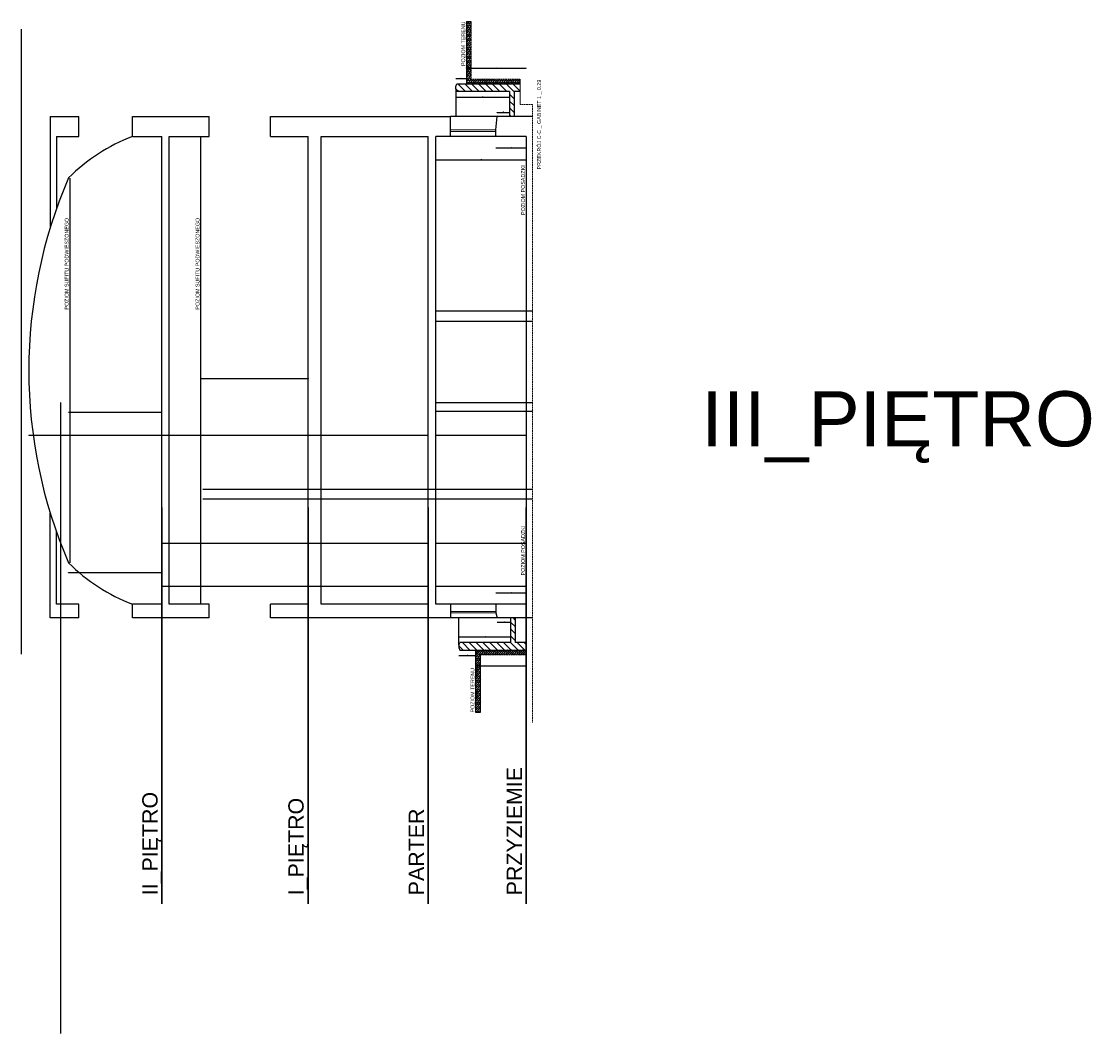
# Model space of a CAD drawing. Header units: millimetres. Extents: x 26866 to 1024070, y -428191 to 408885.
# Tile 6 of 248: x 131399 to 166574, y 231655 to 264700. Entities that reach past the tile are written whole.
import ezdxf

# ---------------------------------------------------------------- set-up
doc = ezdxf.new("R2010")
doc.units = ezdxf.units.MM
doc.header["$LTSCALE"] = 2
doc.linetypes.add('ACAD_ISO02W100', pattern=[15, 12, -3])
doc.linetypes.add('HIDDENX2', pattern=[19.05, 12.7, -6.35])
doc.layers.get('Defpoints').update_dxf_attribs({"color": 1})
for name, color, linetype in [('3DPLAN_A_KRESKOWANIE 1', 253, 'Continuous'), ('3DPLAN_A_OPIS', 8, 'Continuous'), ('3DPLAN_K_DZIAŁOWA NISKIE', 134, 'Continuous'), ('3DPLAN_K_NOŚNA', 7, 'Continuous'), ('3DPLAN_K_OBRYS WIDOK', 242, 'Continuous'), ('3DPLAN_W_KRESKOWANIE ARKUSZA', 253, 'Continuous'), ('A_SCHODY', 6, 'Continuous')]:
    doc.layers.add(name, color=color, linetype=linetype)
for name, color, linetype, lineweight in [('3DPLAN_A_OKNA', 153, 'Continuous', 5), ('3DPLAN_A_WYMIAR', 7, 'Continuous', 5), ('3DPLAN_A_WYSOKOŚCI OPIS', 101, 'Continuous', 5), ('3DPLAN_A_WYSOKOŚCI ZMIANA', 144, 'HIDDENX2', 5)]:
    doc.layers.add(name, color=color, linetype=linetype, lineweight=lineweight)
doc.styles.add('ARIAL', font='arial.ttf')
doc.styles.add('SIMPLEX8', font='simplex.shx', dxfattribs={"width": 0.8})
doc.dimstyles.new('wymiar 1na100', dxfattribs={"dimtxt": 15, "dimasz": 10, "dimexe": 3, "dimexo": 5, "dimgap": 3, "dimtad": 1, "dimdec": 0, "dimtxsty": 'ARIAL', "dimblk": 'ARCHTICK', "dimcen": 2.5, "dimclrd": 40, "dimclre": 40, "dimclrt": 256, "dimadec": 1, "dimazin": 0, "dimtfac": 1, "dimtdec": 1, "dimtmove": 0, "dimatfit": 3, "dimldrblk": 'OPEN30', "dimfxl": 1.5, "dimfxlon": 1, "dimarcsym": 0})

# ---------------------------------------------------------------- blocks, each defined once
blk = doc.blocks.new('_ArchTick')
at = {"color": 0, "linetype": 'ByBlock', "const_width": 0.15}
blk.add_lwpolyline([(-0.5, -0.5), (0.5, 0.5)], dxfattribs=at)
blk = doc.blocks.new('*D5077')
at = {"layer": '3DPLAN_A_WYMIAR', "color": 40, "lineweight": -2}
for p, q in [((145586, 262233), (145586, 262229)), ((147336, 262233), (147336, 262229))]:
    blk.add_line(p, q, dxfattribs=at)
at = {"layer": '3DPLAN_A_WYMIAR', "lineweight": -2}
blk.add_line((145586, 262232), (147336, 262232), dxfattribs=at)
at = {"layer": 'Defpoints', "color": 0}
for p in [(145586, 262504), (147336, 262326), (147336, 262232)]:
    blk.add_point(p, dxfattribs=at)
at = {"layer": '3DPLAN_A_WYMIAR', "lineweight": -2, "xscale": 10, "yscale": 10, "zscale": 10, "rotation": 180}
blk.add_blockref('_ArchTick', (145586, 262232), dxfattribs=at)
at = {"layer": '3DPLAN_A_WYMIAR', "lineweight": -2, "xscale": 10, "yscale": 10, "zscale": 10}
blk.add_blockref('_ArchTick', (147336, 262232), dxfattribs=at)
at = {"layer": '3DPLAN_A_WYMIAR', "insert": (146461, 262240), "char_height": 10, "attachment_point": 5, "style": 'SIMPLEX8'}
blk.add_mtext('1750', dxfattribs=at)
blk = doc.blocks.new('_OPEN30')
at = {"color": 0, "linetype": 'ByBlock', "lineweight": -2}
for q in [(-1, 0.3), (-1, -0.3), (-1, 0)]:
    blk.add_line((0, 0), q, dxfattribs=at)
blk = doc.blocks.new('*D5078')
at = {"layer": '3DPLAN_A_WYMIAR', "color": 40, "lineweight": -2}
for p, q in [((145586, 262840), (145586, 262845)), ((145936, 262840), (145936, 262845))]:
    blk.add_line(p, q, dxfattribs=at)
at = {"layer": '3DPLAN_A_WYMIAR', "lineweight": -2}
blk.add_line((145586, 262842), (145936, 262842), dxfattribs=at)
at = {"layer": 'Defpoints', "color": 0}
for p in [(145936, 262842), (145936, 262781), (145586, 262539)]:
    blk.add_point(p, dxfattribs=at)
at = {"layer": '3DPLAN_A_WYMIAR', "lineweight": -2, "xscale": 10, "yscale": 10, "zscale": 10, "rotation": 180}
blk.add_blockref('_ArchTick', (145586, 262842), dxfattribs=at)
at = {"layer": '3DPLAN_A_WYMIAR', "lineweight": -2, "xscale": 10, "yscale": 10, "zscale": 10}
blk.add_blockref('_ArchTick', (145936, 262842), dxfattribs=at)
at = {"layer": '3DPLAN_A_WYMIAR', "insert": (145761, 262850), "char_height": 10, "attachment_point": 5, "style": 'SIMPLEX8'}
blk.add_mtext('350', dxfattribs=at)
blk = doc.blocks.new('*D5079')
at = {"layer": '3DPLAN_A_WYMIAR', "color": 40, "lineweight": -2}
for p, q in [((146936, 261732), (146936, 261737)), ((147336, 261732), (147336, 261737))]:
    blk.add_line(p, q, dxfattribs=at)
at = {"layer": '3DPLAN_A_WYMIAR', "lineweight": -2}
blk.add_line((146936, 261734), (147336, 261734), dxfattribs=at)
at = {"layer": 'Defpoints', "color": 0}
for p in [(147336, 261734), (146936, 261594), (147336, 261594)]:
    blk.add_point(p, dxfattribs=at)
at = {"layer": '3DPLAN_A_WYMIAR', "lineweight": -2, "xscale": 10, "yscale": 10, "zscale": 10, "rotation": 180}
blk.add_blockref('_ArchTick', (146936, 261734), dxfattribs=at)
at = {"layer": '3DPLAN_A_WYMIAR', "lineweight": -2, "xscale": 10, "yscale": 10, "zscale": 10}
blk.add_blockref('_ArchTick', (147336, 261734), dxfattribs=at)
at = {"layer": '3DPLAN_A_WYMIAR', "insert": (147136, 261742), "char_height": 10, "attachment_point": 5, "style": 'SIMPLEX8'}
blk.add_mtext('400', dxfattribs=at)
blk = doc.blocks.new('*D5080')
at = {"layer": '3DPLAN_A_WYMIAR', "color": 40, "lineweight": -2}
for p, q in [((146886, 260578), (146886, 260573)), ((147886, 260578), (147886, 260573))]:
    blk.add_line(p, q, dxfattribs=at)
at = {"layer": '3DPLAN_A_WYMIAR', "lineweight": -2}
blk.add_line((146886, 260576), (147886, 260576), dxfattribs=at)
at = {"layer": 'Defpoints', "color": 0}
for p in [(146886, 260944), (147886, 260944), (147886, 260576)]:
    blk.add_point(p, dxfattribs=at)
at = {"layer": '3DPLAN_A_WYMIAR', "lineweight": -2, "xscale": 10, "yscale": 10, "zscale": 10, "rotation": 180}
blk.add_blockref('_ArchTick', (146886, 260576), dxfattribs=at)
at = {"layer": '3DPLAN_A_WYMIAR', "lineweight": -2, "xscale": 10, "yscale": 10, "zscale": 10}
blk.add_blockref('_ArchTick', (147886, 260576), dxfattribs=at)
at = {"layer": '3DPLAN_A_WYMIAR', "insert": (147386, 260584), "char_height": 10, "attachment_point": 5, "style": 'SIMPLEX8'}
blk.add_mtext('1000', dxfattribs=at)
blk = doc.blocks.new('*D5081')
at = {"layer": '3DPLAN_A_WYMIAR', "color": 40, "lineweight": -2}
for p, q in [((144946, 260179), (144946, 260175)), ((147886, 260179), (147886, 260175))]:
    blk.add_line(p, q, dxfattribs=at)
at = {"layer": '3DPLAN_A_WYMIAR', "lineweight": -2}
blk.add_line((147886, 260178), (144946, 260178), dxfattribs=at)
at = {"layer": 'Defpoints', "color": 0}
for p in [(144946, 260283), (144946, 260178), (147886, 260283)]:
    blk.add_point(p, dxfattribs=at)
at = {"layer": '3DPLAN_A_WYMIAR', "lineweight": -2, "xscale": 10, "yscale": 10, "zscale": 10, "rotation": 180}
blk.add_blockref('_ArchTick', (144946, 260178), dxfattribs=at)
at = {"layer": '3DPLAN_A_WYMIAR', "lineweight": -2, "xscale": 10, "yscale": 10, "zscale": 10}
blk.add_blockref('_ArchTick', (147886, 260178), dxfattribs=at)
at = {"layer": '3DPLAN_A_WYMIAR', "insert": (146416, 260186), "char_height": 10, "attachment_point": 5, "style": 'SIMPLEX8'}
blk.add_mtext('2940', dxfattribs=at)
blk = doc.blocks.new('*D5082')
at = {"layer": '3DPLAN_K_NOŚNA', "color": 40, "lineweight": -2}
for p, q in [((145936, 263181), (145936, 263186)), ((145936, 263183), (147886, 263183)), ((147886, 263181), (147886, 263186))]:
    blk.add_line(p, q, dxfattribs=at)
at = {"layer": 'Defpoints', "color": 0}
for p in [(147886, 263183), (145936, 263104), (147886, 260803)]:
    blk.add_point(p, dxfattribs=at)
at = {"layer": '3DPLAN_K_NOŚNA', "color": 40, "lineweight": -2, "xscale": 10, "yscale": 10, "zscale": 10, "rotation": 180}
blk.add_blockref('_ArchTick', (145936, 263183), dxfattribs=at)
at = {"layer": '3DPLAN_K_NOŚNA', "color": 40, "lineweight": -2, "xscale": 10, "yscale": 10, "zscale": 10}
blk.add_blockref('_ArchTick', (147886, 263183), dxfattribs=at)
at = {"layer": '3DPLAN_K_NOŚNA', "insert": (146911, 263193), "char_height": 15, "attachment_point": 5, "style": 'ARIAL'}
blk.add_mtext('1950', dxfattribs=at)
blk = doc.blocks.new('*D5083')
at = {"layer": '3DPLAN_A_WYMIAR', "color": 40, "lineweight": -2}
for p, q in [((145686, 244605), (145686, 244609)), ((147386, 244605), (147386, 244609))]:
    blk.add_line(p, q, dxfattribs=at)
at = {"layer": '3DPLAN_A_WYMIAR', "lineweight": -2}
blk.add_line((145686, 244606), (147386, 244606), dxfattribs=at)
at = {"layer": 'Defpoints', "color": 0}
for p in [(147386, 244606), (147386, 244512), (145686, 244335)]:
    blk.add_point(p, dxfattribs=at)
at = {"layer": '3DPLAN_A_WYMIAR', "lineweight": -2, "xscale": 10, "yscale": 10, "zscale": 10, "rotation": 180}
blk.add_blockref('_ArchTick', (145686, 244606), dxfattribs=at)
at = {"layer": '3DPLAN_A_WYMIAR', "lineweight": -2, "xscale": 10, "yscale": 10, "zscale": 10}
blk.add_blockref('_ArchTick', (147386, 244606), dxfattribs=at)
at = {"layer": '3DPLAN_A_WYMIAR', "insert": (146536, 244614), "char_height": 10, "attachment_point": 5, "style": 'SIMPLEX8'}
blk.add_mtext('1700', dxfattribs=at)
blk = doc.blocks.new('*D5084')
at = {"layer": '3DPLAN_A_WYMIAR', "color": 40, "lineweight": -2}
for p, q in [((145686, 243998), (145686, 243993)), ((146236, 243998), (146236, 243993))]:
    blk.add_line(p, q, dxfattribs=at)
at = {"layer": '3DPLAN_A_WYMIAR', "lineweight": -2}
blk.add_line((145686, 243996), (146236, 243996), dxfattribs=at)
at = {"layer": 'Defpoints', "color": 0}
for p in [(145686, 244299), (146236, 244058), (146236, 243996)]:
    blk.add_point(p, dxfattribs=at)
at = {"layer": '3DPLAN_A_WYMIAR', "lineweight": -2, "xscale": 10, "yscale": 10, "zscale": 10, "rotation": 180}
blk.add_blockref('_ArchTick', (145686, 243996), dxfattribs=at)
at = {"layer": '3DPLAN_A_WYMIAR', "lineweight": -2, "xscale": 10, "yscale": 10, "zscale": 10}
blk.add_blockref('_ArchTick', (146236, 243996), dxfattribs=at)
at = {"layer": '3DPLAN_A_WYMIAR', "insert": (145961, 244004), "char_height": 10, "attachment_point": 5, "style": 'SIMPLEX8'}
blk.add_mtext('550', dxfattribs=at)
blk = doc.blocks.new('*D5085')
at = {"layer": '3DPLAN_A_WYMIAR', "color": 40, "lineweight": -2}
for p, q in [((146936, 245086), (146936, 245082)), ((147386, 245086), (147386, 245082))]:
    blk.add_line(p, q, dxfattribs=at)
at = {"layer": '3DPLAN_A_WYMIAR', "lineweight": -2}
blk.add_line((146936, 245085), (147386, 245085), dxfattribs=at)
at = {"layer": 'Defpoints', "color": 0}
for p in [(146936, 245224), (147386, 245224), (147386, 245085)]:
    blk.add_point(p, dxfattribs=at)
at = {"layer": '3DPLAN_A_WYMIAR', "lineweight": -2, "xscale": 10, "yscale": 10, "zscale": 10, "rotation": 180}
blk.add_blockref('_ArchTick', (146936, 245085), dxfattribs=at)
at = {"layer": '3DPLAN_A_WYMIAR', "lineweight": -2, "xscale": 10, "yscale": 10, "zscale": 10}
blk.add_blockref('_ArchTick', (147386, 245085), dxfattribs=at)
at = {"layer": '3DPLAN_A_WYMIAR', "insert": (147161, 245093), "char_height": 10, "attachment_point": 5, "style": 'SIMPLEX8'}
blk.add_mtext('450', dxfattribs=at)
blk = doc.blocks.new('*D5086')
at = {"layer": '3DPLAN_A_WYMIAR', "color": 40, "lineweight": -2}
for p, q in [((146886, 246041), (146886, 246045)), ((147886, 246041), (147886, 246045))]:
    blk.add_line(p, q, dxfattribs=at)
at = {"layer": '3DPLAN_A_WYMIAR', "lineweight": -2}
blk.add_line((146886, 246042), (147886, 246042), dxfattribs=at)
at = {"layer": 'Defpoints', "color": 0}
for p in [(147886, 246042), (146886, 245674), (147886, 245674)]:
    blk.add_point(p, dxfattribs=at)
at = {"layer": '3DPLAN_A_WYMIAR', "lineweight": -2, "xscale": 10, "yscale": 10, "zscale": 10, "rotation": 180}
blk.add_blockref('_ArchTick', (146886, 246042), dxfattribs=at)
at = {"layer": '3DPLAN_A_WYMIAR', "lineweight": -2, "xscale": 10, "yscale": 10, "zscale": 10}
blk.add_blockref('_ArchTick', (147886, 246042), dxfattribs=at)
at = {"layer": '3DPLAN_A_WYMIAR', "insert": (147386, 246050), "char_height": 10, "attachment_point": 5, "style": 'SIMPLEX8'}
blk.add_mtext('1000', dxfattribs=at)
blk = doc.blocks.new('*D5087')
at = {"layer": '3DPLAN_K_NOŚNA', "color": 40, "lineweight": -2}
for p, q in [((146236, 243657), (146236, 243653)), ((146236, 243656), (147886, 243656)), ((147886, 243657), (147886, 243653))]:
    blk.add_line(p, q, dxfattribs=at)
at = {"layer": 'Defpoints', "color": 0}
for p in [(147886, 245804), (146236, 243740), (147886, 243656)]:
    blk.add_point(p, dxfattribs=at)
at = {"layer": '3DPLAN_K_NOŚNA', "color": 40, "lineweight": -2, "xscale": 10, "yscale": 10, "zscale": 10, "rotation": 180}
blk.add_blockref('_ArchTick', (146236, 243656), dxfattribs=at)
at = {"layer": '3DPLAN_K_NOŚNA', "color": 40, "lineweight": -2, "xscale": 10, "yscale": 10, "zscale": 10}
blk.add_blockref('_ArchTick', (147886, 243656), dxfattribs=at)
at = {"layer": '3DPLAN_K_NOŚNA', "insert": (147061, 243666), "char_height": 15, "attachment_point": 5, "style": 'ARIAL'}
blk.add_mtext('1650', dxfattribs=at)
blk = doc.blocks.new('*D5088')
at = {"layer": '3DPLAN_K_NOŚNA', "color": 40, "lineweight": -2}
for p, q in [((144926, 251186), (144926, 251190)), ((147886, 251187), (144926, 251187)), ((147886, 251186), (147886, 251190))]:
    blk.add_line(p, q, dxfattribs=at)
at = {"layer": 'Defpoints', "color": 0}
for p in [(144926, 251187), (144926, 251007), (147886, 251007)]:
    blk.add_point(p, dxfattribs=at)
at = {"layer": '3DPLAN_K_NOŚNA', "color": 40, "lineweight": -2, "xscale": 10, "yscale": 10, "zscale": 10, "rotation": 180}
blk.add_blockref('_ArchTick', (144926, 251187), dxfattribs=at)
at = {"layer": '3DPLAN_K_NOŚNA', "color": 40, "lineweight": -2, "xscale": 10, "yscale": 10, "zscale": 10}
blk.add_blockref('_ArchTick', (147886, 251187), dxfattribs=at)
at = {"layer": '3DPLAN_K_NOŚNA', "insert": (146406, 251198), "char_height": 15, "attachment_point": 5, "style": 'ARIAL'}
blk.add_mtext('2960', dxfattribs=at)
blk = doc.blocks.new('*D5089')
at = {"layer": '3DPLAN_K_NOŚNA', "color": 40, "lineweight": -2}
for p, q in [((132986, 251186), (132986, 251190)), ((133226, 251187), (132986, 251187)), ((133226, 251186), (133226, 251190))]:
    blk.add_line(p, q, dxfattribs=at)
at = {"layer": 'Defpoints', "color": 0}
for p in [(132986, 251187), (133226, 251007), (132986, 250743)]:
    blk.add_point(p, dxfattribs=at)
at = {"layer": '3DPLAN_K_NOŚNA', "color": 40, "lineweight": -2, "xscale": 10, "yscale": 10, "zscale": 10, "rotation": 180}
blk.add_blockref('_ArchTick', (132986, 251187), dxfattribs=at)
at = {"layer": '3DPLAN_K_NOŚNA', "color": 40, "lineweight": -2, "xscale": 10, "yscale": 10, "zscale": 10}
blk.add_blockref('_ArchTick', (133226, 251187), dxfattribs=at)
at = {"layer": '3DPLAN_K_NOŚNA', "insert": (133106, 251198), "char_height": 15, "attachment_point": 5, "style": 'ARIAL'}
blk.add_mtext('240', dxfattribs=at)
blk = doc.blocks.new('*D5090')
at = {"layer": '3DPLAN_K_NOŚNA', "color": 40, "lineweight": -2}
for p, q in [((141186, 251186), (141186, 251190)), ((144686, 251187), (141186, 251187)), ((144686, 251186), (144686, 251190))]:
    blk.add_line(p, q, dxfattribs=at)
at = {"layer": 'Defpoints', "color": 0}
for p in [(141186, 251187), (141186, 250888), (144686, 250743)]:
    blk.add_point(p, dxfattribs=at)
at = {"layer": '3DPLAN_K_NOŚNA', "color": 40, "lineweight": -2, "xscale": 10, "yscale": 10, "zscale": 10, "rotation": 180}
blk.add_blockref('_ArchTick', (141186, 251187), dxfattribs=at)
at = {"layer": '3DPLAN_K_NOŚNA', "color": 40, "lineweight": -2, "xscale": 10, "yscale": 10, "zscale": 10}
blk.add_blockref('_ArchTick', (144686, 251187), dxfattribs=at)
at = {"layer": '3DPLAN_K_NOŚNA', "insert": (142936, 251198), "char_height": 15, "attachment_point": 5, "style": 'ARIAL'}
blk.add_mtext('3500', dxfattribs=at)
blk = doc.blocks.new('*D5091')
at = {"layer": '3DPLAN_K_NOŚNA', "color": 40, "lineweight": -2}
for p, q in [((140756, 251186), (140756, 251190)), ((141186, 251187), (140756, 251187)), ((141186, 251186), (141186, 251190))]:
    blk.add_line(p, q, dxfattribs=at)
at = {"layer": 'Defpoints', "color": 0}
for p in [(140756, 251187), (140756, 251014), (141186, 250888)]:
    blk.add_point(p, dxfattribs=at)
at = {"layer": '3DPLAN_K_NOŚNA', "color": 40, "lineweight": -2, "xscale": 10, "yscale": 10, "zscale": 10, "rotation": 180}
blk.add_blockref('_ArchTick', (140756, 251187), dxfattribs=at)
at = {"layer": '3DPLAN_K_NOŚNA', "color": 40, "lineweight": -2, "xscale": 10, "yscale": 10, "zscale": 10}
blk.add_blockref('_ArchTick', (141186, 251187), dxfattribs=at)
at = {"layer": '3DPLAN_K_NOŚNA', "insert": (140971, 251198), "char_height": 15, "attachment_point": 5, "style": 'ARIAL'}
blk.add_mtext('430', dxfattribs=at)
blk = doc.blocks.new('*D5092')
at = {"layer": '3DPLAN_K_NOŚNA', "color": 40, "lineweight": -2}
for p, q in [((136216, 251186), (136216, 251190)), ((140756, 251187), (136216, 251187)), ((140756, 251186), (140756, 251190))]:
    blk.add_line(p, q, dxfattribs=at)
at = {"layer": 'Defpoints', "color": 0}
for p in [(136216, 251187), (136216, 251014), (140756, 251014)]:
    blk.add_point(p, dxfattribs=at)
at = {"layer": '3DPLAN_K_NOŚNA', "color": 40, "lineweight": -2, "xscale": 10, "yscale": 10, "zscale": 10, "rotation": 180}
blk.add_blockref('_ArchTick', (136216, 251187), dxfattribs=at)
at = {"layer": '3DPLAN_K_NOŚNA', "color": 40, "lineweight": -2, "xscale": 10, "yscale": 10, "zscale": 10}
blk.add_blockref('_ArchTick', (140756, 251187), dxfattribs=at)
at = {"layer": '3DPLAN_K_NOŚNA', "insert": (138486, 251198), "char_height": 15, "attachment_point": 5, "style": 'ARIAL'}
blk.add_mtext('4540', dxfattribs=at)
blk = doc.blocks.new('*D5093')
at = {"layer": '3DPLAN_K_NOŚNA', "color": 40, "lineweight": -2}
for p, q in [((135986, 251186), (135986, 251190)), ((136216, 251187), (135986, 251187)), ((136216, 251186), (136216, 251190))]:
    blk.add_line(p, q, dxfattribs=at)
at = {"layer": 'Defpoints', "color": 0}
for p in [(135986, 251187), (135986, 250918), (136216, 251014)]:
    blk.add_point(p, dxfattribs=at)
at = {"layer": '3DPLAN_K_NOŚNA', "color": 40, "lineweight": -2, "xscale": 10, "yscale": 10, "zscale": 10, "rotation": 180}
blk.add_blockref('_ArchTick', (135986, 251187), dxfattribs=at)
at = {"layer": '3DPLAN_K_NOŚNA', "color": 40, "lineweight": -2, "xscale": 10, "yscale": 10, "zscale": 10}
blk.add_blockref('_ArchTick', (136216, 251187), dxfattribs=at)
at = {"layer": '3DPLAN_K_NOŚNA', "insert": (136101, 251198), "char_height": 15, "attachment_point": 5, "style": 'ARIAL'}
blk.add_mtext('230', dxfattribs=at)
blk = doc.blocks.new('*D5094')
at = {"layer": '3DPLAN_K_NOŚNA', "color": 40, "lineweight": -2}
for p, q in [((131636, 251189), (131636, 251184)), ((135986, 251187), (131636, 251187)), ((135986, 251186), (135986, 251190))]:
    blk.add_line(p, q, dxfattribs=at)
at = {"layer": 'Defpoints', "color": 0}
for p in [(131636, 253309), (131636, 251187), (135986, 250918)]:
    blk.add_point(p, dxfattribs=at)
at = {"layer": '3DPLAN_K_NOŚNA', "color": 40, "lineweight": -2, "xscale": 10, "yscale": 10, "zscale": 10, "rotation": 180}
blk.add_blockref('_ArchTick', (131636, 251187), dxfattribs=at)
at = {"layer": '3DPLAN_K_NOŚNA', "color": 40, "lineweight": -2, "xscale": 10, "yscale": 10, "zscale": 10}
blk.add_blockref('_ArchTick', (135986, 251187), dxfattribs=at)
at = {"layer": '3DPLAN_K_NOŚNA', "insert": (133811, 251198), "char_height": 15, "attachment_point": 5, "style": 'ARIAL'}
blk.add_mtext('4350', dxfattribs=at)
blk = doc.blocks.new('*D5095')
at = {"layer": '3DPLAN_K_NOŚNA', "color": 40, "lineweight": -2}
for p, q in [((132936, 251948), (132936, 251943)), ((132936, 251946), (135986, 251946)), ((135986, 251948), (135986, 251943))]:
    blk.add_line(p, q, dxfattribs=at)
at = {"layer": 'Defpoints', "color": 0}
for p in [(132936, 252139), (135986, 252139), (135986, 251946)]:
    blk.add_point(p, dxfattribs=at)
at = {"layer": '3DPLAN_K_NOŚNA', "color": 40, "lineweight": -2, "xscale": 10, "yscale": 10, "zscale": 10, "rotation": 180}
blk.add_blockref('_ArchTick', (132936, 251946), dxfattribs=at)
at = {"layer": '3DPLAN_K_NOŚNA', "color": 40, "lineweight": -2, "xscale": 10, "yscale": 10, "zscale": 10}
blk.add_blockref('_ArchTick', (135986, 251946), dxfattribs=at)
at = {"layer": '3DPLAN_K_NOŚNA', "insert": (134461, 251957), "char_height": 15, "attachment_point": 5, "style": 'ARIAL'}
blk.add_mtext('3050', dxfattribs=at)
blk = doc.blocks.new('*D5096')
at = {"layer": '3DPLAN_K_NOŚNA', "color": 40, "lineweight": -2}
for p, q in [((135026, 246699), (135026, 246704)), ((135986, 246701), (135026, 246701)), ((135986, 246699), (135986, 246704))]:
    blk.add_line(p, q, dxfattribs=at)
at = {"layer": 'Defpoints', "color": 0}
for p in [(135026, 246701), (135026, 245674), (135986, 245674)]:
    blk.add_point(p, dxfattribs=at)
at = {"layer": '3DPLAN_K_NOŚNA', "color": 40, "lineweight": -2, "xscale": 10, "yscale": 10, "zscale": 10, "rotation": 180}
blk.add_blockref('_ArchTick', (135026, 246701), dxfattribs=at)
at = {"layer": '3DPLAN_K_NOŚNA', "color": 40, "lineweight": -2, "xscale": 10, "yscale": 10, "zscale": 10}
blk.add_blockref('_ArchTick', (135986, 246701), dxfattribs=at)
at = {"layer": '3DPLAN_K_NOŚNA', "insert": (135506, 246711), "char_height": 15, "attachment_point": 5, "style": 'ARIAL'}
blk.add_mtext('960', dxfattribs=at)
blk = doc.blocks.new('*D5097')
at = {"layer": '3DPLAN_K_NOŚNA', "color": 40, "lineweight": -2}
for p, q in [((133276, 246699), (133276, 246704)), ((135026, 246701), (133276, 246701)), ((135026, 246699), (135026, 246704))]:
    blk.add_line(p, q, dxfattribs=at)
at = {"layer": 'Defpoints', "color": 0}
for p in [(133276, 246701), (133276, 245674), (135026, 245674)]:
    blk.add_point(p, dxfattribs=at)
at = {"layer": '3DPLAN_K_NOŚNA', "color": 40, "lineweight": -2, "xscale": 10, "yscale": 10, "zscale": 10, "rotation": 180}
blk.add_blockref('_ArchTick', (133276, 246701), dxfattribs=at)
at = {"layer": '3DPLAN_K_NOŚNA', "color": 40, "lineweight": -2, "xscale": 10, "yscale": 10, "zscale": 10}
blk.add_blockref('_ArchTick', (135026, 246701), dxfattribs=at)
at = {"layer": '3DPLAN_K_NOŚNA', "insert": (134151, 246711), "char_height": 15, "attachment_point": 5, "style": 'ARIAL'}
blk.add_mtext('1750', dxfattribs=at)
blk = doc.blocks.new('*D5098')
at = {"layer": '3DPLAN_K_NOŚNA', "color": 40, "lineweight": -2}
for p, q in [((132936, 246699), (132936, 246704)), ((133276, 246701), (132936, 246701)), ((133276, 246699), (133276, 246704))]:
    blk.add_line(p, q, dxfattribs=at)
at = {"layer": 'Defpoints', "color": 0}
for p in [(132936, 246701), (132936, 245674), (133276, 245674)]:
    blk.add_point(p, dxfattribs=at)
at = {"layer": '3DPLAN_K_NOŚNA', "color": 40, "lineweight": -2, "xscale": 10, "yscale": 10, "zscale": 10, "rotation": 180}
blk.add_blockref('_ArchTick', (132936, 246701), dxfattribs=at)
at = {"layer": '3DPLAN_K_NOŚNA', "color": 40, "lineweight": -2, "xscale": 10, "yscale": 10, "zscale": 10}
blk.add_blockref('_ArchTick', (133276, 246701), dxfattribs=at)
at = {"layer": '3DPLAN_K_NOŚNA', "insert": (133106, 246711), "char_height": 15, "attachment_point": 5, "style": 'ARIAL'}
blk.add_mtext('340', dxfattribs=at)
blk = doc.blocks.new('*D5099')
at = {"layer": '3DPLAN_K_NOŚNA', "color": 40, "lineweight": -2}
for p, q in [((137256, 253042), (137256, 253037)), ((137256, 253040), (140756, 253040)), ((140756, 253042), (140756, 253037))]:
    blk.add_line(p, q, dxfattribs=at)
at = {"layer": 'Defpoints', "color": 0}
for p in [(137256, 254136), (140756, 254136), (140756, 253040)]:
    blk.add_point(p, dxfattribs=at)
at = {"layer": '3DPLAN_K_NOŚNA', "color": 40, "lineweight": -2, "xscale": 10, "yscale": 10, "zscale": 10, "rotation": 180}
blk.add_blockref('_ArchTick', (137256, 253040), dxfattribs=at)
at = {"layer": '3DPLAN_K_NOŚNA', "color": 40, "lineweight": -2, "xscale": 10, "yscale": 10, "zscale": 10}
blk.add_blockref('_ArchTick', (140756, 253040), dxfattribs=at)
at = {"layer": '3DPLAN_K_NOŚNA', "insert": (139006, 253051), "char_height": 15, "attachment_point": 5, "style": 'ARIAL'}
blk.add_mtext('3500', dxfattribs=at)

msp = doc.modelspace()

# ---------------------------------------------------------------- hatches: boundary and pattern name
at = {"layer": '3DPLAN_A_KRESKOWANIE 1'}
h = msp.add_hatch(dxfattribs=at)
h.set_pattern_fill('ANSI31', color=256, scale=50, angle=270, style=0)
h.set_pattern_definition([(135, (161417.56, 281697.05), (-112.2532, -112.2532), [])])
h.paths.add_polyline_path([(145612.6, 262664.2), (145585.8, 262574.6), (145585.8, 262503.8), (145612.6, 262414.2), (147335.8, 262414.2), (147335.8, 261594.2), (147485.8, 261594.2), (147485.8, 262414.2), (147687.4, 262414.2), (147687.4, 262664.2)])
h = msp.add_hatch(dxfattribs=at)
h.set_pattern_fill('ANSI31', color=256, scale=50, angle=90, style=0)
h.set_pattern_definition([(135, (161417.56, 269663.44), (-112.2532, -112.2532), [])])
h.paths.add_polyline_path([(147385.8, 244424.2), (145712.6, 244424.2), (145685.8, 244334.6), (145685.8, 244263.8), (145712.6, 244174.2), (147885.8, 244174.2), (147885.8, 244424.2), (147535.8, 244424.2), (147535.8, 245224.2), (147385.8, 245224.2)])
at = {"layer": '3DPLAN_W_KRESKOWANIE ARKUSZA', "transparency": 33554687}
h = msp.add_hatch(dxfattribs=at)
h.set_pattern_fill('AR-HBONE', color=9, scale=0.5, angle=270)
h.set_pattern_definition([(135, (-98363.716, 4273.754), (-71.842049, 4e-15), [152.4, -50.8]), (225, (-98399.637, 4309.675), (-71.842049, 1e-14), [152.4, -50.8])])
h.paths.add_polyline_path([(146085.8, 262814.2), (146085.8, 264700.2), (145935.8, 264700.2), (145935.8, 262664.2), (147687.4, 262664.2), (147687.4, 262814.2)])
h = msp.add_hatch(dxfattribs=at)
h.set_pattern_fill('AR-HBONE', color=9, scale=0.5, angle=90)
h.set_pattern_definition([(135, (-98363.716, -7779.86), (-71.842049, 4e-15), [152.4, -50.8]), (225, (-98399.637, -7743.937), (-71.842049, 1e-14), [152.4, -50.8])])
h.paths.add_polyline_path([(146235.8, 242138.2), (146385.8, 242138.2), (146385.8, 244024.2), (147885.8, 244024.2), (147885.8, 244174.2), (146235.8, 244174.2)])

# ---------------------------------------------------------------- linework, layer by layer
at = {"layer": '3DPLAN_A_OKNA'}
for p, q in [((146885.8, 261159.2), (145405.8, 261159.2)), ((146885.8, 261109.2), (145405.8, 261109.2)), ((146885.8, 245439.2), (145405.8, 245439.2)), ((146885.8, 245389.2), (145405.8, 245389.2))]:
    msp.add_line(p, q, dxfattribs=at)
at = {"layer": '3DPLAN_A_OPIS', "color": 2, "lineweight": 30}
for p, q in [((135985.8, 248828), (135985.8, 235886.5)), ((140755.8, 248828), (140755.8, 235886.5)), ((144685.8, 248828), (144685.8, 235886.5)), ((147885.8, 248828), (147885.8, 235886.5))]:
    msp.add_line(p, q, dxfattribs=at)
at = {"layer": '3DPLAN_A_WYSOKOŚCI ZMIANA'}
for p, q in [((145935.8, 264700.2), (146085.8, 264700.2)), ((146085.8, 264700.2), (146085.8, 262814.2)), ((146085.8, 262814.2), (147687.4, 262814.2)), ((147687.4, 262814.2), (147687.4, 261990.1)), ((147687.4, 261990.1), (148091.1, 261990.1)), ((148091.1, 261990.1), (148091.1, 241812)), ((146385.8, 244024.2), (147885.8, 244024.2)), ((146385.8, 242138.2), (146385.8, 244024.2)), ((146235.8, 242138.2), (146385.8, 242138.2))]:
    msp.add_line(p, q, dxfattribs=at)
at = {"layer": '3DPLAN_K_DZIAŁOWA NISKIE'}
for p, q in [((146885.8, 260944.2), (145405.8, 260944.2)), ((146885.8, 245674.2), (145405.8, 245674.2))]:
    msp.add_line(p, q, dxfattribs=at)
at = {"layer": '3DPLAN_K_NOŚNA'}
for p, q in [((145935.8, 264700.2), (145935.8, 262664.2)), ((131399.3, 244042.7), (131399.3, 264449.2)), ((147885.8, 245674.2), (147885.8, 248327.8)), ((146235.8, 242138.2), (146235.8, 244174.2))]:
    msp.add_line(p, q, dxfattribs=at)
at = {"layer": '3DPLAN_K_NOŚNA', "color": 1}
for p, q in [((145585.8, 262574.6), (145612.6, 262664.2)), ((145585.8, 262503.8), (145585.8, 262574.6)), ((145585.8, 262503.8), (145612.6, 262414.2)), ((145612.6, 262664.2), (147687.4, 262664.2)), ((147335.8, 262414.2), (145612.6, 262414.2)), ((147335.8, 262414.2), (147335.8, 261594.2)), ((147485.8, 262414.2), (147485.8, 261594.2)), ((132337.6, 261594.2), (133275.8, 261594.2)), ((132337.6, 261594.2), (132337.6, 257972)), ((133275.8, 260944.2), (133275.8, 261594.2)), ((135025.8, 261594.2), (137525.8, 261594.2)), ((135025.8, 260944.2), (135025.8, 261594.2)), ((137525.8, 260944.2), (137525.8, 261594.2)), ((139525.8, 261594.2), (145405.8, 261594.2)), ((139525.8, 260944.2), (139525.8, 261594.2)), ((145405.8, 260944.2), (145405.8, 261594.2)), ((146885.8, 261159.2), (146935.8, 261594.2)), ((148091.1, 261594.2), (146935.8, 261594.2)), ((146885.8, 260944.2), (146885.8, 261159.2)), ((132537.6, 260944.2), (133275.8, 260944.2)), ((132537.6, 260944.2), (132537.6, 258577.8)), ((135025.8, 260944.2), (135985.8, 260944.2)), ((135985.8, 245674.2), (135985.8, 260944.2)), ((136215.8, 260944.2), (137525.8, 260944.2)), ((136215.8, 245674.2), (136215.8, 260944.2)), ((139525.8, 260944.2), (140755.8, 260944.2)), ((140755.8, 245674.2), (140755.8, 260944.2)), ((141185.8, 260944.2), (144685.8, 260944.2)), ((141185.8, 245674.2), (141185.8, 260944.2)), ((144685.8, 245674.2), (144685.8, 260944.2)), ((145405.8, 260944.2), (144925.8, 260944.2)), ((144925.8, 245674.2), (144925.8, 260944.2)), ((147885.8, 260944.2), (146885.8, 260944.2)), ((147885.8, 260944.2), (147885.8, 241812)), ((144925.8, 255254.2), (148091.1, 255254.2)), ((144925.8, 254914.2), (148091.1, 254914.2)), ((144925.8, 252264.2), (148091.1, 252264.2)), ((144925.8, 251974.2), (148091.1, 251974.2)), ((137315.8, 249434.2), (148091.1, 249434.2)), ((137315.8, 249119.2), (148091.1, 249119.2)), ((132337.6, 245224.2), (132337.6, 248646.4)), ((132537.6, 245674.2), (132537.6, 248040.6)), ((133275.8, 245674.2), (132537.6, 245674.2)), ((133275.8, 245224.2), (133275.8, 245674.2)), ((135025.8, 245224.2), (135025.8, 245674.2)), ((135985.8, 245674.2), (135025.8, 245674.2)), ((137525.8, 245674.2), (136215.8, 245674.2)), ((137525.8, 245224.2), (137525.8, 245674.2)), ((140755.8, 245674.2), (139525.8, 245674.2)), ((139525.8, 245224.2), (139525.8, 245674.2)), ((144685.8, 245674.2), (141185.8, 245674.2)), ((145405.8, 245674.2), (144925.8, 245674.2)), ((145405.8, 245674.2), (145405.8, 245224.2)), ((147885.8, 245674.2), (146885.8, 245674.2)), ((146885.8, 245674.2), (146885.8, 245389.2)), ((133275.8, 245224.2), (132337.6, 245224.2)), ((137525.8, 245224.2), (135025.8, 245224.2)), ((145405.8, 245224.2), (139525.8, 245224.2)), ((146885.8, 245389.2), (146935.8, 245224.2)), ((148091.1, 245224.2), (146935.8, 245224.2)), ((147385.8, 244424.2), (147385.8, 245224.2)), ((147535.8, 244424.2), (147535.8, 245224.2)), ((145685.8, 244334.6), (145712.6, 244424.2)), ((145685.8, 244334.6), (145685.8, 244263.8)), ((145685.8, 244263.8), (145712.6, 244174.2)), ((147385.8, 244424.2), (145712.6, 244424.2)), ((145712.6, 244174.2), (147885.8, 244174.2)), ((147885.8, 244424.2), (147535.8, 244424.2))]:
    msp.add_line(p, q, dxfattribs=at)
at = {"layer": '3DPLAN_K_NOŚNA', "color": 9}
for p, q in [((145585.8, 262503.8), (145585.8, 261594.2)), ((145685.8, 244334.6), (145685.8, 245224.2))]:
    msp.add_line(p, q, dxfattribs=at)
at = {"layer": '3DPLAN_K_NOŚNA', "color": 6, "linetype": 'ACAD_ISO02W100'}
for p, q in [((137255.8, 245674.2), (137255.8, 260944.2)), ((132985.8, 247024.2), (132985.8, 259594.2))]:
    msp.add_line(p, q, dxfattribs=at)
at = {"layer": '3DPLAN_K_NOŚNA', "color": 1}
for centre, radius, start, end in [((137088.3, 255458.4), 5860.8, 110.60451, 135.11499), ((147478.6, 253309.2), 15842.8, 156.62729, 203.37271), ((137088.3, 251160.1), 5860.8, 224.88501, 249.39549)]:
    msp.add_arc(centre, radius, start, end, dxfattribs=at)
at = {"layer": '3DPLAN_K_OBRYS WIDOK'}
for p, q in [((146935.8, 261594.2), (145405.8, 261594.2)), ((146935.8, 245224.2), (145405.8, 245224.2))]:
    msp.add_line(p, q, dxfattribs=at)
at = {"layer": 'A_SCHODY'}
msp.add_line((147687.4, 262414.2), (147485.8, 262414.2), dxfattribs=at)
at = {"layer": 'A_SCHODY', "color": 2}
msp.add_line((132682.5, 231655.2), (132682.5, 252256.1), dxfattribs=at)
at = {"layer": 'A_SCHODY', "color": 6}
for p, q in [((135985.8, 247664.2), (144685.8, 247664.2)), ((144925.8, 247664.2), (147885.8, 247664.2)), ((135985.8, 246264.2), (144685.8, 246264.2)), ((144925.8, 246264.2), (147885.8, 246264.2))]:
    msp.add_line(p, q, dxfattribs=at)

# ---------------------------------------------------------------- texts
at = {"layer": '3DPLAN_A_OPIS', "color": 3, "lineweight": 30, "style": 'ARIAL'}
msp.add_attdef('III_PIĘTRO', (153603.4, 250828), 'Pom. użytkowe', height=1800, dxfattribs=at)
at = {"layer": '3DPLAN_A_OPIS', "color": 2, "lineweight": 30, "style": 'ARIAL'}
for tag, p in [('PRZYZIEMIE', (147743.2, 236167.2)), ('II_PIĘTRO', (135843.2, 236167.2)), ('I_PIĘTRO', (140613.2, 236167.2)), ('PARTER', (144543.2, 236167.2))]:
    msp.add_attdef(tag, p, 'Pom. użytkowe', height=500, rotation=90, dxfattribs=at)
at = {"layer": '3DPLAN_A_WYSOKOŚCI OPIS', "color": 0, "char_height": 125, "rotation": 90, "style": 'ARIAL'}
for s, insert, width, attachment_point in [('POZIOM TERENU', (145766.5, 264702.6), 2907.387, 3), ('PRZEKRÓJ C-C _ GABINET 1 _ 0.29', (148238.9, 262802.3), 4315.089, 3), ('POZIOM POSADZKI', (147716.5, 260004.4), 19295.981, 3), ('POZIOM SUFITU PODWIESZONEGO', (132811.5, 258290.5), 19295.981, 3), ('POZIOM SUFITU PODWIESZONEGO', (137086.5, 258290.5), 19295.981, 3), ('POZIOM POSADZKI', (147716.5, 246614), 2887.387, 1), ('POZIOM TERENU', (146066.5, 242135.9), 2887.387, 1)]:
    msp.add_mtext(s, dxfattribs=dict(at, insert=insert, width=width, attachment_point=attachment_point))

# ---------------------------------------------------------------- dimensions: what is measured, and where the dimension line sits
at = {"layer": '3DPLAN_A_WYMIAR', "color": 0}
for base, p1, p2, picture, middle in [((145935.8, 262842), (145585.8, 262539.2), (145935.8, 262780.5), '*D5078', (145760.8, 262850)), ((147335.8, 262231.9), (145585.8, 262503.8), (147335.8, 262326.3), '*D5077', (146460.8, 262239.9)), ((147335.8, 261733.6), (146935.8, 261594.2), (147335.8, 261594.2), '*D5079', (147135.8, 261741.6)), ((147885.8, 260576.3), (146885.8, 260944.2), (147885.8, 260944.2), '*D5080', (147385.8, 260584.3)), ((144945.8, 260177.8), (147885.8, 260283.1), (144945.8, 260283.1), '*D5081', (146415.8, 260185.8)), ((147885.8, 246042.1), (146885.8, 245674.2), (147885.8, 245674.2), '*D5086', (147385.8, 246050.1)), ((147385.8, 245084.8), (146935.8, 245224.2), (147385.8, 245224.2), '*D5085', (147160.8, 245092.8)), ((147385.8, 244606.5), (145685.8, 244334.6), (147385.8, 244512.1), '*D5083', (146535.8, 244614.5)), ((146235.8, 243996.4), (145685.8, 244299.2), (146235.8, 244057.9), '*D5084', (145960.8, 244004.4))]:
    dim = msp.add_linear_dim(base=base, p1=p1, p2=p2, angle=180, dimstyle='wymiar 1na100', override={"dimtxt": 10, "dimtxsty": 'SIMPLEX8', "dimclrd": 256, "dimldrblk": 'OPEN30'}, dxfattribs=at)
    dim.commit()
    dim.dimension.update_dxf_attribs({"geometry": picture, "text_midpoint": middle})
at = {"layer": '3DPLAN_K_NOŚNA'}
for base, p1, p2, picture, middle in [((147885.8, 263182.7), (145935.8, 263104.1), (147885.8, 260803), '*D5082', (146910.8, 263193.4)), ((140755.8, 253040.3), (137255.8, 254135.6), (140755.8, 254135.6), '*D5099', (139005.8, 253050.9)), ((135985.8, 251946.2), (132935.8, 252138.6), (135985.8, 252138.6), '*D5095', (134460.8, 251956.8)), ((144925.8, 251187.1), (147885.8, 251007.4), (144925.8, 251007.4), '*D5088', (146405.8, 251197.7)), ((135025.8, 246700.5), (135985.8, 245674.2), (135025.8, 245674.2), '*D5096', (135505.8, 246711.2)), ((147885.8, 243655.7), (146235.8, 243740), (147885.8, 245804.2), '*D5087', (147060.8, 243666.4))]:
    dim = msp.add_linear_dim(base=base, p1=p1, p2=p2, angle=180, dimstyle='wymiar 1na100', dxfattribs=at)
    dim.commit()
    dim.dimension.update_dxf_attribs({"geometry": picture, "text_midpoint": middle})
for base, p1, p2, picture, middle in [((131635.8, 251187.1), (135985.8, 250917.8), (131635.8, 253309.2), '*D5094', (133810.8, 251197.7)), ((132985.8, 251187.1), (133225.8, 251007.4), (132985.8, 250743.1), '*D5089', (133105.8, 251197.7)), ((135985.8, 251187.1), (136215.8, 251013.8), (135985.8, 250917.8), '*D5093', (136100.8, 251197.7)), ((136215.8, 251187.1), (140755.8, 251013.8), (136215.8, 251013.8), '*D5092', (138485.8, 251197.7)), ((140755.8, 251187.1), (141185.8, 250888.5), (140755.8, 251013.8), '*D5091', (140970.8, 251197.7)), ((141185.8, 251187.1), (144685.8, 250743.1), (141185.8, 250888.5), '*D5090', (142935.8, 251197.7)), ((132935.8, 246700.5), (133275.8, 245674.2), (132935.8, 245674.2), '*D5098', (133105.8, 246711.2)), ((133275.8, 246700.5), (135025.8, 245674.2), (133275.8, 245674.2), '*D5097', (134150.8, 246711.2))]:
    dim = msp.add_linear_dim(base=base, p1=p1, p2=p2, angle=180, dimstyle='wymiar 1na100', override={"dimtmove": 1}, dxfattribs=at)
    dim.commit()
    dim.dimension.update_dxf_attribs({"geometry": picture, "text_midpoint": middle})

doc.saveas('drawing.dxf')
